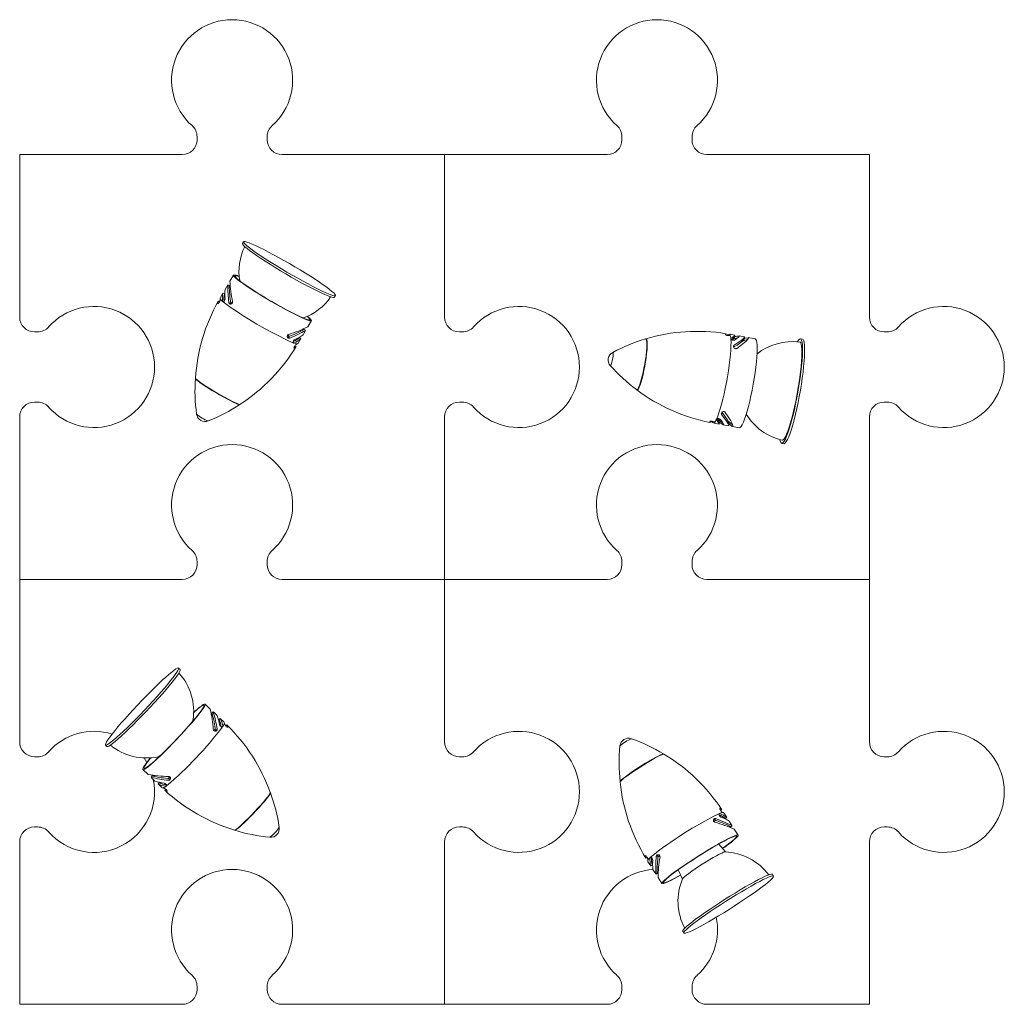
# Model space of a CAD drawing. Header units: millimetres. Extents: x -151 to 886, y -547 to 170.
# Tile 2 of 3: x -151 to 313, y -294 to 170. Entities that reach past the tile are written whole.
import ezdxf

# ---------------------------------------------------------------- set-up
doc = ezdxf.new("R2010")
doc.units = ezdxf.units.MM

msp = doc.modelspace()

# ---------------------------------------------------------------- linework, layer by layer
at = {"color": 7, "linetype": 'Continuous', "lineweight": 15}
for p, q in [((-67.3, 113.5), (-67.3, 114.89)), ((-34.3, 114.89), (-34.3, 113.5)), ((132.7, 113.5), (132.7, 114.89)), ((165.7, 114.89), (165.7, 113.5)), ((-150.8, 30), (-150.8, 106.5)), ((-150.8, 106.5), (-74.3, 106.5)), ((-27.3, 106.5), (125.7, 106.5)), ((49.2, 106.5), (49.2, 30)), ((172.7, 106.5), (249.2, 106.5)), ((249.2, 106.5), (249.2, 30)), ((-45.37, 65.43), (-45.88, 64.57)), ((-50.18, 49.78), (-51.88, 46.87)), ((-52.89, 45.14), (-54.12, 43.04)), ((-52.8, 45.22), (-52.79, 45.2)), ((-52.09, 44.81), (-52.78, 45.21)), ((-56.71, 37.16), (-57.33, 37.52)), ((-56.71, 37.18), (-57.28, 37.52)), ((-56.45, 38.57), (-56.43, 38.02)), ((-55.13, 41.32), (-56.33, 39.25)), ((-54.44, 40.91), (-55.13, 41.32)), ((-2.71, 39.34), (-2.21, 40.2)), ((-51.43, 36.38), (-52.32, 36.9)), ((-51.43, 36.38), (-51.35, 36.14)), ((-15.19, 25.42), (-13.49, 28.33)), ((-17.43, 21.59), (-16.2, 23.7)), ((-16.19, 23.82), (-16.89, 24.23)), ((-142.4, 23), (-143.8, 23)), ((-23.66, 20.14), (-24.55, 20.67)), ((-19.64, 17.8), (-18.44, 19.87)), ((-18.44, 19.87), (-19.13, 20.27)), ((56.2, 23), (57.6, 23)), ((181.56, 21.61), (181.65, 22.12)), ((182.12, 21.6), (182.71, 21.79)), ((182.71, 21.79), (183.54, 21.89)), ((183.53, 21.65), (183.34, 21.38)), ((183.52, 21.77), (183.54, 21.89)), ((185.88, 21.47), (183.54, 21.89)), ((185.75, 20.62), (185.89, 21.38)), ((187.78, 20.81), (187.83, 21.12)), ((190.22, 20.69), (187.83, 21.12)), ((190.26, 19.71), (190.4, 20.49)), ((195.48, 19.76), (192.18, 20.35)), ((217.67, 19.6), (216.7, 19.77)), ((256.2, 23), (257.6, 23)), ((-21.66, 17.86), (-21.81, 17.81)), ((-20.66, 16.09), (-21.28, 16.45)), ((-20.69, 16.12), (-21.27, 16.46)), ((-21.2, 16.5), (-21.22, 16.43)), ((-20.67, 17.11), (-20.17, 17.37)), ((-20.17, 17.37), (-19.64, 17.8)), ((185.29, 15.8), (185.47, 16.82)), ((-143.8, -10), (-142.4, -10)), ((57.6, -10), (56.2, -10)), ((257.6, -10), (256.2, -10)), ((-150.8, -170), (-150.8, -17)), ((49.2, -170), (49.2, -17)), ((177.19, -18.35), (177.14, -18.24)), ((179.63, -15.87), (179.82, -14.84)), ((249.2, -17), (249.2, -170)), ((174.21, -19.51), (174.3, -19.01)), ((175.32, -19.57), (174.83, -19.18)), ((176.06, -19.95), (175.32, -19.57)), ((176.05, -19.4), (176.14, -19.72)), ((176.06, -19.95), (176.12, -19.65)), ((176.14, -19.72), (176.06, -19.95)), ((176.06, -19.95), (178.41, -20.37)), ((178.44, -20.31), (178.59, -19.5)), ((180.36, -20.72), (180.42, -20.4)), ((180.36, -20.72), (182.75, -21.14)), ((182.98, -21.02), (183.12, -20.22)), ((184.71, -21.49), (188, -22.08)), ((207.9, -29.45), (208.88, -29.62)), ((-67.3, -85.11), (-67.3, -86.5)), ((-34.3, -86.5), (-34.3, -85.11)), ((132.7, -85.11), (132.7, -86.5)), ((165.7, -86.5), (165.7, -85.11)), ((-150.8, -93.5), (-74.3, -93.5)), ((-27.3, -93.5), (125.7, -93.5)), ((249.2, -93.5), (172.7, -93.5)), ((-75.28, -135.88), (-76, -135.2)), ((-61.09, -154.52), (-63.53, -152.2)), ((-59.76, -155.85), (-60.32, -156.45)), ((-57.87, -157.57), (-59.64, -155.89)), ((-68.96, -159.86), (-69.18, -159.59)), ((-56.43, -158.94), (-56.98, -159.52)), ((-54.69, -160.59), (-56.43, -158.94)), ((-54.39, -161.21), (-54.69, -160.59)), ((-54.25, -161.75), (-54.39, -161.21)), ((-53.3, -161.99), (-53.76, -162.48)), ((-53.25, -161.97), (-53.75, -162.49)), ((-57.89, -163.96), (-58.6, -164.72)), ((-55.2, -162.54), (-55.19, -162.7)), ((-53.77, -162.41), (-53.72, -162.44)), ((-110.42, -171.46), (-109.7, -172.15)), ((-142.4, -177), (-143.8, -177)), ((-90.91, -179.62), (-92.27, -177.41)), ((-85.7, -177), (-85.42, -177.2)), ((57.6, -177), (56.2, -177)), ((256.2, -177), (257.6, -177)), ((-92.79, -183.02), (-90.35, -185.34)), ((-88.95, -186.62), (-88.93, -186.61)), ((-88.39, -186.02), (-88.94, -186.6)), ((-88.9, -186.72), (-87.13, -188.4)), ((-88.27, -186.13), (-88.4, -185.64)), ((-85.13, -189.19), (-85.68, -189.77)), ((-85.68, -189.77), (-83.95, -191.42)), ((-80.03, -187.3), (-80.75, -188.05)), ((-80.03, -187.3), (-79.78, -187.28)), ((-83.32, -191.69), (-82.77, -191.79)), ((-82, -192.26), (-82.49, -192.78)), ((-82.02, -192.25), (-82.48, -192.74)), ((179.17, -202.3), (179.77, -201.92)), ((179.18, -202.31), (179.74, -201.96)), ((179.22, -202.29), (179.31, -202.49)), ((180.3, -203.18), (179.8, -202.94)), ((182.13, -205.61), (180.85, -203.59)), ((176.05, -206.64), (175.8, -206.59)), ((176.05, -206.64), (176.93, -206.08)), ((181.46, -206.04), (182.13, -205.61)), ((184.51, -209.36), (183.2, -207.3)), ((-143.8, -210), (-142.4, -210)), ((56.2, -210), (57.6, -210)), ((183.84, -209.91), (184.52, -209.48)), ((184.54, -209.47), (184.51, -209.47)), ((187.38, -213.89), (185.58, -211.05)), ((257.6, -210), (256.2, -210)), ((-150.8, -293.5), (-150.8, -217)), ((49.2, -217), (49.2, -293.5)), ((249.2, -217), (249.2, -293.5)), ((181.43, -221.76), (178.28, -218.04)), ((143.91, -224.68), (144.51, -224.3)), ((143.96, -224.67), (144.52, -224.31)), ((144.52, -224.39), (144.48, -224.34)), ((144.83, -225.14), (144.83, -225.7)), ((144.83, -225.7), (144.97, -226.37)), ((144.97, -226.37), (146.25, -228.39)), ((145.94, -224.6), (145.97, -224.45)), ((148.89, -223.88), (149.77, -223.32)), ((146.25, -228.39), (146.93, -227.96)), ((147.32, -230.07), (148.63, -232.13)), ((159.14, -230.19), (161.16, -234.62)), ((148.73, -232.2), (149.42, -231.76)), ((149.7, -233.82), (151.5, -236.66)), ((204.05, -233.15), (203.52, -232.31)), ((161.3, -259.1), (161.84, -259.95)), ((-67.3, -285.11), (-67.3, -286.5)), ((-34.3, -286.5), (-34.3, -285.11)), ((132.7, -285.11), (132.7, -286.5)), ((165.7, -286.5), (165.7, -285.11)), ((-74.3, -293.5), (-150.8, -293.5)), ((125.7, -293.5), (-27.3, -293.5)), ((249.2, -293.5), (172.7, -293.5))]:
    msp.add_line(p, q, dxfattribs=at)
at = {"color": 8, "linetype": 'Continuous', "lineweight": 15}
for p, q in [((-54.83, 37.25), (-55.3, 37.52)), ((-50.75, 36.81), (-51.61, 37.21)), ((-57.33, 36.36), (-57.45, 36.43)), ((-23.74, 20.92), (-24.59, 21.54)), ((-21.43, 19.09), (-21.57, 19.22)), ((182.09, 21.42), (182.12, 21.6)), ((183.98, 19.65), (184.04, 20)), ((-21.66, 17.86), (-22.12, 18.12)), ((-21.55, 15.44), (-21.68, 15.52)), ((177.19, -18.35), (177.25, -18)), ((174.83, -19.18), (174.86, -19)), ((-56.36, -162.04), (-56.51, -162.15)), ((-58.66, -163.87), (-59.46, -164.56)), ((-55.2, -162.54), (-55.57, -162.93)), ((-52.83, -162.99), (-52.93, -163.09)), ((-80.3, -186.53), (-80.89, -187.28)), ((-81.66, -190.41), (-82.02, -190.8)), ((-81.36, -193.05), (-81.46, -193.15)), ((178.38, -204.01), (178.83, -203.72)), ((178.74, -201.38), (178.86, -201.31)), ((176.12, -207.44), (176.87, -206.86)), ((143.75, -223.6), (143.87, -223.52)), ((145.94, -224.6), (146.39, -224.32)), ((146.93, -225.37), (147.11, -225.31)), ((149.62, -224.16), (150.56, -223.68))]:
    msp.add_line(p, q, dxfattribs=at)
at = {"color": 7, "linetype": 'Continuous', "lineweight": 15, "flags": 128}
for points in [[(-28.91, 58.05), (-26.39, 56.64), (-23.84, 55.17), (-21.28, 53.68), (-18.76, 52.17), (-16.31, 50.67), (-13.97, 49.2), (-11.76, 47.78), (-9.72, 46.43), (-7.88, 45.17), (-6.26, 44.02), (-4.89, 42.99), (-3.79, 42.1), (-2.96, 41.36), (-2.43, 40.78), (-2.2, 40.37), (-2.27, 40.14), (-2.64, 40.08), (-3.31, 40.2), (-4.26, 40.5), (-5.49, 40.97), (-6.98, 41.61), (-8.71, 42.4), (-10.64, 43.34), (-12.76, 44.42), (-15.04, 45.61), (-17.43, 46.9), (-19.92, 48.28), (-22.46, 49.72), (-25.02, 51.2), (-27.56, 52.7), (-30.05, 54.21), (-32.46, 55.7), (-34.74, 57.15), (-36.86, 58.53), (-38.81, 59.84), (-40.54, 61.04), (-42.04, 62.14), (-43.28, 63.1), (-44.24, 63.91), (-44.92, 64.57), (-45.31, 65.07), (-45.39, 65.39), (-45.17, 65.54), (-44.65, 65.51), (-43.83, 65.3), (-42.74, 64.91), (-41.37, 64.36), (-39.77, 63.64), (-37.93, 62.77), (-35.9, 61.76), (-33.7, 60.63), (-31.36, 59.38), (-28.91, 58.05)], [(-2.71, 39.34), (-2.77, 39.28), (-3.14, 39.22), (-3.81, 39.34), (-4.77, 39.64), (-6, 40.11), (-7.48, 40.75), (-9.21, 41.54), (-11.14, 42.48), (-13.26, 43.56), (-15.54, 44.75), (-17.94, 46.04), (-20.42, 47.42), (-22.96, 48.86), (-25.52, 50.34), (-28.07, 51.84), (-30.56, 53.35), (-32.96, 54.84), (-35.24, 56.29), (-37.37, 57.67), (-39.31, 58.98), (-41.04, 60.18), (-42.54, 61.28), (-43.78, 62.24), (-44.75, 63.05), (-45.43, 63.71), (-45.81, 64.21), (-45.89, 64.53), (-45.88, 64.57)], [(-50.18, 49.78), (-50.14, 49.49), (-49.78, 49.03), (-49.12, 48.39), (-48.16, 47.6), (-46.92, 46.66), (-45.42, 45.59), (-43.69, 44.41), (-41.76, 43.13), (-39.65, 41.79), (-37.42, 40.4), (-35.09, 38.99), (-32.7, 37.57), (-30.3, 36.19), (-27.92, 34.85), (-25.61, 33.58), (-23.41, 32.41), (-21.35, 31.35), (-19.47, 30.42), (-17.81, 29.64), (-16.38, 29.02), (-15.22, 28.58), (-14.34, 28.31), (-13.76, 28.23), (-13.49, 28.33), (-13.53, 28.61), (-13.89, 29.08), (-14.56, 29.71), (-15.31, 30.34)], [(-49.49, 49.37), (-49.44, 49.09), (-49.08, 48.63), (-48.41, 48), (-47.45, 47.21), (-46.21, 46.27), (-44.71, 45.2), (-42.98, 44.03), (-41.05, 42.76), (-38.96, 41.43), (-36.74, 40.06), (-34.43, 38.67), (-32.08, 37.28), (-29.72, 35.93), (-27.4, 34.63), (-25.16, 33.42), (-23.04, 32.3), (-21.07, 31.3), (-19.3, 30.44), (-17.75, 29.74), (-16.45, 29.2), (-15.43, 28.84), (-14.7, 28.65), (-14.28, 28.66), (-14.16, 28.85), (-14.37, 29.22), (-14.88, 29.77), (-15.4, 30.23)], [(-51.6, 43.65), (-51.89, 44.45), (-52.09, 44.8), (-52.1, 44.8)], [(-56.43, 38.02), (-56.45, 37.84), (-56.52, 37.58), (-56.65, 37.29), (-56.8, 36.99), (-56.97, 36.73), (-57.14, 36.52), (-57.28, 36.38), (-57.39, 36.33), (-57.45, 36.38), (-57.45, 36.43)], [(-57.45, 36.43), (-57.42, 37.13), (-57.33, 37.52)], [(-56.33, 39.25), (-56.44, 38.83), (-56.45, 38.57)], [(-55.27, 37.36), (-55.29, 37.45), (-55.3, 37.52)], [(-55.07, 37.2), (-55.22, 37.28), (-55.27, 37.36)], [(-54.06, 38.65), (-54.07, 38.38), (-54.16, 38.06), (-54.31, 37.76), (-54.48, 37.53), (-54.66, 37.35), (-54.86, 37.23), (-55.05, 37.19), (-55.07, 37.2)], [(-50.59, 37.31), (-50.58, 37.01), (-50.63, 36.75), (-50.76, 36.51), (-50.91, 36.34), (-51.1, 36.21), (-51.4, 36.12), (-51.77, 36.15), (-52.08, 36.34), (-52.29, 36.7), (-52.32, 36.9)], [(-23.66, 20.14), (-24.04, 20.05), (-24.4, 20.13), (-24.68, 20.37), (-24.83, 20.69), (-24.86, 20.97), (-24.81, 21.21), (-24.68, 21.45), (-24.52, 21.63), (-24.33, 21.77), (-24.15, 21.86)], [(-24.79, 20.6), (-24.77, 20.6), (-24.55, 20.67)], [(143.84, 19.73), (143.94, 19.74), (144.18, 19.52), (144.34, 18.96), (144.44, 18.08), (144.45, 16.9), (144.39, 15.46), (144.26, 13.8), (144.06, 11.97), (143.79, 10.01), (143.46, 7.99), (143.09, 5.96), (142.68, 3.98), (142.24, 2.12), (141.79, 0.41), (141.34, -1.08), (140.91, -2.32), (140.5, -3.27), (140.13, -3.9), (139.81, -4.2), (139.57, -4.17)], [(139.64, -4.21), (139.81, -4.33), (140.11, -4.2), (140.46, -3.73), (140.85, -2.94), (141.28, -1.83), (141.73, -0.45), (142.18, 1.17), (142.63, 2.97), (143.05, 4.91), (143.45, 6.94), (143.8, 8.98), (144.11, 10.99), (144.34, 12.91), (144.52, 14.67), (144.61, 16.24), (144.63, 17.56), (144.58, 18.6), (144.45, 19.33), (144.25, 19.72), (143.98, 19.77), (143.92, 19.74)], [(183.98, 19.65), (184.05, 18.23), (184.04, 16.51), (183.95, 14.53), (183.78, 12.32), (183.54, 9.9), (183.22, 7.34), (182.84, 4.66), (182.4, 1.93), (181.91, -0.83), (181.37, -3.55), (180.8, -6.19), (180.21, -8.7), (179.61, -11.05), (179, -13.19), (178.39, -15.08), (177.81, -16.69), (177.25, -18)], [(183.34, 21.38), (183.23, 21.32), (183.02, 21.3), (182.73, 21.3), (182.41, 21.34), (182.09, 21.41), (181.81, 21.5), (181.58, 21.6), (181.43, 21.7), (181.39, 21.78), (181.4, 21.81)], [(181.4, 21.81), (181.64, 22.1), (181.58, 22.22)], [(183.54, 21.89), (183.58, 21.76), (183.53, 21.65)], [(183.98, 19.65), (183.93, 19.83), (183.95, 19.91)], [(183.95, 19.91), (184, 19.97), (184.04, 20)], [(190.22, 19.71), (190.21, 19.6), (189.85, 19.16), (189.18, 18.55), (188.22, 17.79), (186.89, 16.84), (185.29, 15.8)], [(185.47, 16.82), (187.35, 17.97), (188.88, 19.04), (189.75, 19.75), (190.28, 20.3), (190.39, 20.62), (190.22, 20.65)], [(187.83, 21.12), (187.9, 20.96), (187.56, 20.55), (186.83, 19.96), (185.74, 19.19)], [(192.17, 20.3), (192.32, 20.3), (192.34, 20.05), (192, 19.57), (191.34, 18.9), (190.39, 18.05), (188.76, 16.76), (186.76, 15.28)], [(195.48, 19.76), (195.8, 19.51), (196.06, 18.92), (196.24, 17.98), (196.34, 16.71), (196.37, 15.14), (196.32, 13.28), (196.19, 11.18), (195.98, 8.87), (195.7, 6.39), (195.35, 3.78), (194.94, 1.08), (194.48, -1.65), (193.97, -4.38), (193.42, -7.05), (192.84, -9.62), (192.24, -12.05), (191.64, -14.29), (191.03, -16.3), (190.44, -18.06), (189.87, -19.52), (189.33, -20.68), (188.84, -21.5), (188.39, -21.97), (188, -22.08)], [(190.26, 19.71), (190.94, 20.01), (191.84, 20.31)], [(207.07, -27.79), (207.18, -28.32), (207.44, -29.03), (207.77, -29.4), (208.16, -29.42), (208.6, -29.1), (209.1, -28.43), (209.65, -27.44), (210.23, -26.13), (210.84, -24.52), (211.47, -22.63), (212.12, -20.49), (212.76, -18.14), (213.4, -15.59), (214.02, -12.9), (214.62, -10.09), (215.19, -7.21), (215.72, -4.3), (216.19, -1.39), (216.62, 1.47), (216.98, 4.24), (217.28, 6.88), (217.51, 9.36), (217.66, 11.64), (217.74, 13.69), (217.74, 15.48), (217.67, 16.98), (217.52, 18.17), (217.3, 19.05), (217, 19.59), (216.65, 19.78), (216.23, 19.63), (215.75, 19.14), (215.36, 18.53)], [(208.88, -29.62), (209.13, -29.59), (209.58, -29.27), (210.08, -28.61), (210.62, -27.61), (211.21, -26.3), (211.82, -24.69), (212.45, -22.8), (213.09, -20.67), (213.74, -18.31), (214.38, -15.77), (215, -13.07), (215.6, -10.27), (216.17, -7.38), (216.69, -4.47), (217.17, -1.56), (217.59, 1.3), (217.96, 4.07), (218.25, 6.71), (218.48, 9.19), (218.64, 11.47), (218.72, 13.51), (218.72, 15.3), (218.64, 16.8), (218.5, 18), (218.27, 18.87), (217.98, 19.41), (217.67, 19.6)], [(-21.81, 17.81), (-21.87, 17.8), (-22.02, 17.86), (-22.05, 17.9)], [(-21.55, 15.44), (-21.64, 15.43), (-21.68, 15.51), (-21.65, 15.69), (-21.56, 15.94), (-21.42, 16.21), (-21.25, 16.49), (-21.06, 16.74), (-20.88, 16.95), (-20.72, 17.08), (-20.67, 17.11)], [(-20.66, 16.09), (-20.95, 15.82), (-21.55, 15.44)], [(144.41, 18.49), (144.41, 18.45), (144.5, 17.56), (144.51, 16.37), (144.44, 14.92), (144.3, 13.25), (144.08, 11.41), (143.81, 9.46), (143.47, 7.46), (143.09, 5.47), (142.68, 3.54), (142.24, 1.74), (141.8, 0.13), (141.36, -1.26), (140.94, -2.37), (140.55, -3.18), (140.53, -3.21)], [(186.76, 15.28), (186.51, 15.16), (186.27, 15.12), (186.01, 15.16), (185.78, 15.24), (185.58, 15.38), (185.34, 15.64), (185.17, 16.01), (185.16, 16.37), (185.33, 16.71), (185.47, 16.82)], [(208.14, -27.96), (208.25, -27.98), (208.66, -27.79), (209.13, -27.26), (209.65, -26.39), (210.21, -25.19), (210.8, -23.69), (211.42, -21.89), (212.04, -19.84), (212.67, -17.56), (213.3, -15.09), (213.91, -12.47), (214.49, -9.72), (215.05, -6.91), (215.56, -4.06), (216.02, -1.22), (216.42, 1.56), (216.77, 4.24), (217.04, 6.79), (217.24, 9.16), (217.37, 11.32), (217.42, 13.23), (217.4, 14.87), (217.29, 16.21), (217.11, 17.23), (216.86, 17.92), (216.54, 18.26), (216.41, 18.3)], [(126.36, 10.58), (126.36, 10.57), (126.35, 10.56), (126.35, 10.54), (126.34, 10.52), (126.34, 10.5), (126.34, 10.48), (126.34, 10.47), (126.34, 10.46), (126.34, 10.46), (126.35, 10.48), (126.35, 10.5), (126.36, 10.52), (126.36, 10.54), (126.36, 10.56), (126.36, 10.57), (126.36, 10.58)], [(-46.94, -11.05), (-47.15, -11.07), (-47.68, -10.95), (-48.5, -10.65), (-49.58, -10.18), (-50.88, -9.56), (-52.37, -8.8), (-54.01, -7.93), (-55.75, -6.97), (-57.54, -5.95), (-59.33, -4.89), (-61.06, -3.84), (-62.7, -2.81), (-64.18, -1.84), (-65.47, -0.96), (-66.53, -0.19), (-67.33, 0.45), (-67.85, 0.93), (-68.07, 1.25), (-68.08, 1.31)], [(-68.08, 1.16), (-68.01, 0.93), (-67.64, 0.53), (-66.99, -0.03), (-66.06, -0.73), (-64.89, -1.56), (-63.5, -2.48), (-61.95, -3.47), (-60.27, -4.51), (-58.51, -5.56), (-56.73, -6.6), (-54.97, -7.58), (-53.29, -8.5), (-51.73, -9.31), (-50.33, -10), (-49.15, -10.54), (-48.21, -10.92), (-47.53, -11.13), (-47.15, -11.17), (-47.06, -11.07)], [(177.14, -18.24), (177.14, -18.19), (177.22, -18.03), (177.25, -18)], [(179.07, -18.18), (179.81, -19.25), (180.3, -20.09), (180.48, -20.57), (180.36, -20.72)], [(179.63, -15.87), (179.49, -15.55), (179.53, -15.2), (179.74, -14.87), (180.04, -14.63), (180.33, -14.52), (180.6, -14.48), (180.87, -14.51), (181.08, -14.6), (181.26, -14.73), (181.37, -14.86)], [(182.76, -21.1), (182.93, -21.14), (182.96, -20.88), (182.75, -20.32), (182.3, -19.51), (181.61, -18.46), (179.63, -15.87)], [(179.82, -14.84), (181.15, -16.64), (182.2, -18.24), (182.77, -19.24), (183.08, -19.97), (183.08, -20.22)], [(181.37, -14.86), (182.79, -17.01), (183.92, -18.91), (184.54, -20.09), (184.89, -20.97), (184.93, -21.43), (184.71, -21.45)], [(174.09, -19.13), (174.11, -19.06), (174.25, -19.01), (174.48, -18.99), (174.78, -18.99), (175.11, -19.03), (175.43, -19.1), (175.71, -19.18), (175.91, -19.27), (176.04, -19.37), (176.05, -19.4)], [(174.11, -19.58), (174.21, -19.49), (174.09, -19.13)], [(174.83, -19.18), (174.67, -19.08), (174.47, -18.99)], [(-97.37, -154.83), (-95.36, -152.67), (-93.32, -150.53), (-91.28, -148.42), (-89.26, -146.39), (-87.3, -144.45), (-85.42, -142.63), (-83.65, -140.97), (-82.02, -139.48), (-80.54, -138.18), (-79.24, -137.1), (-78.14, -136.24), (-77.25, -135.63), (-76.58, -135.26), (-76.14, -135.14), (-75.95, -135.29), (-76, -135.68), (-76.28, -136.32), (-76.81, -137.21), (-77.57, -138.31), (-78.54, -139.63), (-79.73, -141.14), (-81.1, -142.82), (-82.64, -144.65), (-84.33, -146.6), (-86.14, -148.65), (-88.06, -150.76), (-90.04, -152.91), (-92.07, -155.06), (-94.12, -157.19), (-96.15, -159.27), (-98.15, -161.26), (-100.07, -163.14), (-101.9, -164.88), (-103.6, -166.46), (-105.16, -167.86), (-106.55, -169.05), (-107.75, -170.02), (-108.75, -170.76), (-109.54, -171.25), (-110.09, -171.49), (-110.4, -171.48), (-110.48, -171.21), (-110.31, -170.69), (-109.9, -169.93), (-109.26, -168.93), (-108.39, -167.71), (-107.31, -166.3), (-106.03, -164.7), (-104.57, -162.94), (-102.95, -161.05), (-101.19, -159.04), (-99.33, -156.96), (-97.37, -154.83)], [(-75.28, -135.88), (-75.22, -135.97), (-75.27, -136.37), (-75.56, -137.01), (-76.09, -137.89), (-76.84, -139), (-77.82, -140.32), (-79, -141.83), (-80.38, -143.51), (-81.92, -145.34), (-83.61, -147.29), (-85.42, -149.34), (-87.33, -151.45), (-89.32, -153.6), (-91.35, -155.75), (-93.4, -157.88), (-95.43, -159.95), (-97.42, -161.94), (-99.35, -163.82), (-101.17, -165.57), (-102.88, -167.15), (-104.44, -168.54), (-105.83, -169.74), (-107.03, -170.71), (-108.03, -171.44), (-108.81, -171.94), (-109.36, -172.18), (-109.68, -172.16), (-109.7, -172.15)], [(-92.79, -183.02), (-92.5, -183.05), (-91.97, -182.8), (-91.2, -182.3), (-90.21, -181.55), (-89.01, -180.56), (-87.63, -179.34), (-86.08, -177.93), (-84.4, -176.34), (-82.61, -174.6), (-80.75, -172.74), (-78.84, -170.79), (-76.92, -168.79), (-75.02, -166.77), (-73.18, -164.76), (-71.42, -162.8), (-69.77, -160.93), (-68.27, -159.16), (-66.94, -157.55), (-65.8, -156.1), (-64.87, -154.85), (-64.17, -153.82), (-63.71, -153.03), (-63.5, -152.48), (-63.53, -152.2), (-63.82, -152.18), (-64.35, -152.42), (-65.12, -152.92), (-66.12, -153.67), (-67.31, -154.67), (-68.7, -155.88), (-68.81, -155.98)], [(-92.24, -182.44), (-91.96, -182.46), (-91.42, -182.22), (-90.66, -181.71), (-89.67, -180.95), (-88.47, -179.96), (-87.09, -178.74), (-85.55, -177.32), (-83.88, -175.73), (-82.11, -174), (-80.26, -172.15), (-78.38, -170.22), (-76.5, -168.25), (-74.64, -166.26), (-72.85, -164.3), (-71.15, -162.4), (-69.58, -160.59), (-68.16, -158.9), (-66.92, -157.37), (-65.88, -156.02), (-65.06, -154.88), (-64.47, -153.97), (-64.13, -153.3), (-64.04, -152.89), (-64.2, -152.74), (-64.61, -152.85), (-65.26, -153.23), (-66.14, -153.86), (-67.23, -154.74), (-68.52, -155.85), (-68.85, -156.14)], [(-52.83, -162.99), (-52.84, -163.08), (-52.93, -163.1), (-53.09, -163.03), (-53.31, -162.89), (-53.55, -162.69), (-53.78, -162.45), (-53.99, -162.22), (-54.14, -161.99), (-54.24, -161.8), (-54.25, -161.75)], [(-53.25, -161.97), (-53.06, -162.31), (-52.83, -162.99)], [(-57.89, -163.96), (-57.89, -164.36), (-58.05, -164.69), (-58.35, -164.91), (-58.68, -164.98), (-58.96, -164.94), (-59.19, -164.84), (-59.4, -164.66), (-59.54, -164.47), (-59.63, -164.25), (-59.67, -164.06)], [(-58.59, -164.96), (-58.59, -164.95), (-58.6, -164.72)], [(-55.19, -162.7), (-55.2, -162.76), (-55.29, -162.9), (-55.33, -162.92)], [(152.4, -175.74), (152.39, -175.7), (152.15, -175.65), (151.62, -175.79), (150.82, -176.12), (149.77, -176.63), (148.5, -177.29), (147.05, -178.09), (145.45, -179.02), (143.76, -180.04), (142.02, -181.11), (140.29, -182.23), (138.6, -183.34), (137.02, -184.41), (135.58, -185.43), (134.33, -186.35), (133.31, -187.16), (132.54, -187.82), (132.04, -188.32), (131.83, -188.65), (131.87, -188.77)], [(131.85, -188.88), (131.92, -188.69), (132.27, -188.27), (132.91, -187.68), (133.82, -186.94), (134.97, -186.07), (136.33, -185.09), (137.85, -184.03), (139.5, -182.93), (141.23, -181.8), (142.99, -180.7), (144.72, -179.64), (146.38, -178.66), (147.93, -177.78), (149.3, -177.04), (150.47, -176.45), (151.41, -176.03), (152.08, -175.8), (152.46, -175.75), (152.51, -175.77)], [(-89.28, -177.54), (-89.39, -177.68), (-90.53, -179.12), (-91.45, -180.37), (-92.15, -181.4), (-92.61, -182.19), (-92.83, -182.74), (-92.79, -183.02)], [(-89.11, -177.48), (-89.95, -178.55), (-90.89, -179.79), (-91.59, -180.82), (-92.06, -181.62), (-92.27, -182.16), (-92.24, -182.44)], [(-87.15, -185.81), (-88, -185.9), (-88.39, -186.02), (-88.38, -186.02)], [(-82.85, -189.34), (-82.58, -189.42), (-82.29, -189.58), (-82.04, -189.78), (-81.85, -190), (-81.72, -190.23), (-81.65, -190.44), (-81.65, -190.64), (-81.66, -190.65)], [(-80.75, -186.27), (-80.46, -186.32), (-80.22, -186.44), (-80.01, -186.61), (-79.88, -186.81), (-79.8, -187.02), (-79.77, -187.33), (-79.89, -187.68), (-80.14, -187.94), (-80.54, -188.06), (-80.75, -188.05)], [(-83.95, -191.42), (-83.56, -191.62), (-83.32, -191.69)], [(-82.77, -191.79), (-82.6, -191.85), (-82.37, -191.98), (-82.11, -192.17), (-81.86, -192.39), (-81.64, -192.61), (-81.47, -192.82), (-81.37, -193), (-81.35, -193.11), (-81.41, -193.16), (-81.46, -193.15)], [(-81.46, -193.15), (-82.13, -192.96), (-82.49, -192.78)], [(-81.87, -190.81), (-81.95, -190.81), (-82.02, -190.8)], [(-81.66, -190.65), (-81.77, -190.78), (-81.87, -190.81)], [(-32.84, -193.76), (-32.86, -193.96), (-33.1, -194.45), (-33.58, -195.18), (-34.28, -196.12), (-35.18, -197.25), (-36.26, -198.53), (-37.48, -199.92), (-38.82, -201.4), (-40.22, -202.91), (-41.65, -204.41), (-43.08, -205.86), (-44.45, -207.21), (-45.73, -208.44), (-46.88, -209.49), (-47.88, -210.35), (-48.68, -210.98), (-49.27, -211.38), (-49.63, -211.52), (-49.69, -211.51)], [(-49.57, -211.51), (-49.55, -211.54), (-49.31, -211.53), (-48.83, -211.27), (-48.14, -210.75), (-47.24, -210.01), (-46.17, -209.06), (-44.96, -207.92), (-43.64, -206.64), (-42.24, -205.24), (-40.82, -203.77), (-39.4, -202.27), (-38.04, -200.78), (-36.77, -199.35), (-35.62, -198.01), (-34.63, -196.82), (-33.83, -195.79), (-33.25, -194.96), (-32.89, -194.35), (-32.77, -193.98), (-32.84, -193.87)], [(179.28, -205.34), (179.04, -205.2), (178.79, -204.98), (178.6, -204.71), (178.47, -204.45), (178.39, -204.21), (178.38, -203.98), (178.43, -203.79), (178.44, -203.78)], [(178.44, -203.78), (178.58, -203.68), (178.68, -203.68)], [(178.68, -203.68), (178.77, -203.7), (178.83, -203.72)], [(179.8, -202.94), (179.65, -202.84), (179.46, -202.66), (179.25, -202.42), (179.06, -202.14), (178.9, -201.87), (178.79, -201.63), (178.74, -201.44), (178.74, -201.32), (178.81, -201.29), (178.86, -201.31)], [(178.86, -201.31), (179.46, -201.66), (179.77, -201.92)], [(180.85, -203.59), (180.53, -203.31), (180.3, -203.18)], [(176.49, -207.81), (176.22, -207.68), (176.02, -207.52), (175.86, -207.29), (175.78, -207.08), (175.75, -206.85), (175.81, -206.54), (176.01, -206.23), (176.31, -206.04), (176.73, -206.02), (176.93, -206.08)], [(182.59, -209.82), (183.43, -209.93), (183.84, -209.91), (183.84, -209.9)], [(187.38, -213.89), (187.11, -213.8), (186.54, -213.9), (185.67, -214.2), (184.52, -214.69), (183.12, -215.36), (181.48, -216.2), (179.64, -217.2), (177.62, -218.33), (175.46, -219.58), (173.2, -220.93), (170.87, -222.36), (168.53, -223.83), (166.19, -225.33), (163.91, -226.83), (161.73, -228.3), (159.68, -229.72), (157.79, -231.06), (156.11, -232.31), (154.65, -233.43), (153.45, -234.42), (152.52, -235.24), (151.88, -235.9), (151.54, -236.38), (151.5, -236.66), (151.78, -236.76), (152.35, -236.65), (153.22, -236.35), (154.37, -235.86), (155.77, -235.19), (157.41, -234.35), (159.25, -233.36), (160.31, -232.76)], [(186.71, -214.32), (186.44, -214.23), (185.86, -214.34), (184.99, -214.64), (183.85, -215.14), (182.45, -215.81), (180.81, -216.66), (178.97, -217.66), (176.97, -218.79), (174.82, -220.04), (172.59, -221.38), (170.29, -222.79), (167.98, -224.25), (165.7, -225.73), (163.48, -227.19), (161.37, -228.63), (159.41, -230), (157.62, -231.29), (156.05, -232.47), (154.71, -233.52), (153.64, -234.43), (152.84, -235.17), (152.35, -235.74), (152.16, -236.12), (152.28, -236.3), (152.7, -236.29), (153.42, -236.09), (154.43, -235.69), (155.71, -235.1), (157.23, -234.34), (158.97, -233.41), (160.28, -232.69)], [(180.06, -220.14), (180.4, -219.9), (182.08, -218.66), (183.54, -217.54), (184.75, -216.56), (185.68, -215.73), (186.33, -215.07), (186.67, -214.6), (186.71, -214.32)], [(180.11, -220.2), (181.09, -219.49), (182.78, -218.25), (184.24, -217.12), (185.44, -216.14), (186.37, -215.31), (187.01, -214.65), (187.35, -214.17), (187.38, -213.89)], [(161.18, -234.5), (161.2, -234.44), (161.53, -234.04), (162.15, -233.46), (163.05, -232.73), (164.2, -231.85), (165.57, -230.87), (167.11, -229.8), (168.78, -228.68), (170.52, -227.55), (172.29, -226.44), (174.03, -225.39), (175.68, -224.42), (177.2, -223.56), (178.55, -222.84), (179.67, -222.29), (180.54, -221.92), (181.13, -221.74), (181.31, -221.72)], [(143.75, -223.6), (143.78, -223.5), (143.87, -223.51), (144.01, -223.62), (144.19, -223.81), (144.37, -224.06), (144.54, -224.34), (144.68, -224.62), (144.78, -224.88), (144.82, -225.08), (144.83, -225.14)], [(143.91, -224.68), (143.81, -224.3), (143.75, -223.6)], [(145.97, -224.45), (145.99, -224.39), (146.12, -224.28), (146.16, -224.27)], [(148.89, -223.88), (148.98, -223.5), (149.22, -223.21), (149.57, -223.07), (149.91, -223.08), (150.17, -223.19), (150.37, -223.35), (150.53, -223.57), (150.61, -223.79), (150.65, -224.03), (150.64, -224.22)], [(149.82, -223.08), (149.81, -223.09), (149.77, -223.32)], [(161.3, -259.1), (161.29, -259.08), (161.35, -258.76), (161.7, -258.26), (162.34, -257.59), (163.26, -256.74), (164.45, -255.75), (165.9, -254.61), (167.57, -253.34), (169.46, -251.97), (171.52, -250.51), (173.74, -248.99), (176.08, -247.42), (178.51, -245.82), (180.99, -244.22), (183.5, -242.64), (185.99, -241.11), (188.42, -239.64), (190.78, -238.26), (193.02, -236.98), (195.1, -235.82), (197.01, -234.8), (198.72, -233.93), (200.19, -233.23), (201.42, -232.71), (202.38, -232.37), (203.06, -232.21), (203.45, -232.25), (203.52, -232.31)], [(194.89, -241), (192.74, -242.5), (190.46, -244.05), (188.07, -245.64), (185.61, -247.24), (183.11, -248.83), (180.61, -250.39), (178.14, -251.89), (175.74, -253.32), (173.44, -254.65), (171.28, -255.88), (169.28, -256.97), (167.47, -257.91), (165.87, -258.69), (164.52, -259.31), (163.42, -259.74), (162.6, -259.99), (162.07, -260.05), (161.83, -259.92), (161.88, -259.61), (162.23, -259.11), (162.87, -258.43), (163.79, -257.59), (164.99, -256.59), (166.43, -255.45), (168.11, -254.19), (169.99, -252.81), (172.06, -251.36), (174.27, -249.83), (176.61, -248.26), (179.04, -246.66), (181.53, -245.06), (184.03, -243.48), (186.52, -241.95), (188.96, -240.48), (191.31, -239.1), (193.55, -237.82), (195.64, -236.66), (197.55, -235.64), (199.25, -234.78), (200.73, -234.08), (201.95, -233.55), (202.91, -233.21), (203.59, -233.05), (203.98, -233.09), (204.08, -233.31), (203.87, -233.72), (203.38, -234.31), (202.59, -235.07), (201.53, -235.99), (200.21, -237.06), (198.65, -238.27), (196.87, -239.58), (194.89, -241)]]:
    msp.add_lwpolyline(points, dxfattribs=at)
at = {"color": 8, "linetype": 'Continuous', "lineweight": 15, "flags": 128}
for points in [[(-54.21, 38.28), (-54.35, 38.33), (-54.37, 38.34)], [(128.4, 13.42), (128.44, 13.43), (128.55, 13.21), (128.58, 12.64), (128.52, 11.77), (128.38, 10.73), (128.18, 9.62), (127.95, 8.59), (127.71, 7.76), (127.48, 7.24), (127.31, 7.07), (127.27, 7.09)], [(-82.52, -189.57), (-82.6, -189.69), (-82.61, -189.71)], [(179.01, -205.04), (179.12, -204.94), (179.14, -204.92)]]:
    msp.add_lwpolyline(points, dxfattribs=at)
at = {"color": 7, "linetype": 'Continuous', "lineweight": 15}
for centre, radius, start, end in [((-50.8, 141.5), 28.5, 311.4504, 228.5496), ((149.2, 141.5), 28.5, 311.4504, 228.5496), ((-74.3, 114.89), 7, 0, 48.5496), ((-27.3, 114.89), 7, 131.4504, 180), ((125.7, 114.89), 7, 0, 48.5496), ((172.7, 114.89), 7, 131.4504, 180), ((-74.3, 113.5), 7, 270, 0), ((-27.3, 113.5), 7, 180, 270), ((125.7, 113.5), 7, 270, 0), ((172.7, 113.5), 7, 180, 270), ((-20.86, 51.43), 26.72, 153.8815, 189.4585), ((6.86, 49.72), 58.77, 182.8038, 192.1927), ((-49.71, 45.79), 4.01, 58.422, 96.6819), ((-49.06, 46.2), 3.21, 62.8085, 97.7385), ((-36.31, 41.1), 17.91, 173.8045, 187.8658), ((19.75, 45.65), 72.61, 180.4193, 186.9231), ((22.18, 47.03), 74.38, 181.7821, 188.2364), ((16.58, -4.21), 84.84, 150.5511, 176.2983), ((-51.34, 42.4), 6.38, 216.765, 232.0248), ((-43.84, 38.91), 11.54, 167.9685, 186.9266), ((49.17, 177.63), 174.89, 233.4134, 245.9666), ((-46.24, 38.89), 8.44, 166.1601, 189.8272), ((-144.72, 19.67), 92.75, 12.3254, 13.2385), ((-25.82, 53.93), 25.79, 289.1934, 326.1188), ((-115.8, 6.5), 28.5, 221.4504, 138.5496), ((84.2, 6.5), 28.5, 221.4504, 138.5496), ((284.2, 6.5), 28.5, 221.4504, 138.5496), ((-143.8, 30), 7, 180, 270), ((56.2, 30), 7, 180, 270), ((256.2, 30), 7, 180, 270), ((-142.4, 30), 7, 270, 318.5496), ((-46.11, 78.4), 61.63, 290.4752, 298.2668), ((-39.82, 73.78), 54.24, 286.7946, 296.9703), ((-42.07, 67.89), 51.17, 291.0921, 300.3252), ((-17.2, 21.11), 3.12, 83.7566, 108.1985), ((57.6, 30), 7, 270, 318.5496), ((168.03, -60.76), 84.05, 80.7292, 106.6563), ((257.6, 30), 7, 270, 318.5496), ((-20.69, 18.22), 1.41, 115.0678, 193.2596), ((-25.88, 27.99), 10.26, 291.7321, 311.1609), ((-26, 28.41), 11.41, 292.3434, 311.5215), ((-27.93, 36.31), 18.08, 291.5813, 305.5084), ((5.99, -66.04), 89.89, 106.2222, 107.1742), ((165.91, -56.08), 78.95, 106.2496, 118.3723), ((179.27, 19.68), 4.69, 2.8025, 24.7973), ((185.16, 20.56), 1.49, 217.8318, 293.2048), ((180.88, 25.85), 6.64, 298.3751, 318.8011), ((182.19, 23.37), 4.46, 297.2906, 322.0923), ((190.27, 7.15), 13.48, 102.9606, 115.9933), ((188.34, 14.67), 6.48, 94.4683, 114.1276), ((195, 7.72), 12.22, 104.2881, 120.6631), ((-92.94, 59.85), 84.48, 302.9565, 328.809), ((-19.35, 23.7), 6.38, 247.3551, 262.615), ((213.01, -8.37), 26.85, 82.7463, 128.5765), ((130.28, 9.81), 4.05, 117.8602, 221.8244), ((186.04, 59.04), 78.42, 221.4651, 233.6247), ((11.53, -4.59), 79.81, 175.9164, 187.9729), ((190.08, 62.56), 83.66, 232.9882, 259.0019), ((-143.8, -17), 7, 90, 180), ((-142.4, -17), 7, 41.4504, 90), ((-91.02, 54.85), 79.24, 291.4678, 303.6187), ((56.2, -17), 7, 90, 180), ((57.6, -17), 7, 41.4504, 90), ((256.2, -17), 7, 90, 180), ((257.6, -17), 7, 41.4504, 90), ((-63.51, -15.13), 4.05, 187.5253, 291.5782), ((172.82, -16.4), 4.69, 314.9434, 336.9382), ((172.35, -22.65), 6.47, 20.6617, 41.6434), ((178.04, -19.24), 1.47, 45.9701, 122.4747), ((172.95, -21.59), 5.95, 20.7161, 38.8997), ((187.63, -8.22), 13.75, 223.8168, 236.7477), ((191.6, -10.91), 11.94, 218.4916, 233.7472), ((214.15, -1.84), 26.77, 211.0984, 257.0349), ((183.09, -14.79), 6.53, 225.3755, 245.2784), ((188.41, -15.27), 7.26, 223.1704, 238.4951), ((-50.8, -58.5), 28.5, 311.4504, 228.5496), ((149.2, -58.5), 28.5, 311.4504, 228.5496), ((-74.3, -85.11), 7, 0, 48.5496), ((-27.3, -85.11), 7, 131.4504, 180), ((125.7, -85.11), 7, 0, 48.5496), ((172.7, -85.11), 7, 131.4504, 180), ((-74.3, -86.5), 7, 270, 0), ((-27.3, -86.5), 7, 180, 270), ((125.7, -86.5), 7, 270, 0), ((172.7, -86.5), 7, 180, 270), ((-95.78, -155.6), 26.9, 350.9064, 42.2904), ((-113.8, -167.46), 54.24, 3.6, 13.7757), ((-57.35, -157.46), 3.12, 160.5621, 185.004), ((-119.73, -172.53), 61.63, 7.2807, 15.0722), ((-108.57, -170.99), 51.17, 7.8975, 17.1307), ((-74.6, -164.44), 18.08, 8.3867, 22.3138), ((-72.27, -158.71), 3.27, 322.5759, 342.014), ((32.79, -154.78), 89.89, 183.0276, 183.9797), ((-66.04, -164.33), 10.26, 8.5375, 27.9664), ((-55.34, -161.51), 1.41, 191.8732, 270.065), ((-66.47, -164.36), 11.41, 9.1489, 28.3269), ((-60.37, -158.96), 6.38, 324.1606, 339.4205), ((-112.36, -222.36), 84.48, 19.7619, 45.6144), ((-115.8, -193.5), 28.5, 72.6683, 138.5496), ((-194.59, -57.11), 174.89, 310.2188, 322.772), ((84.2, -193.5), 28.5, 221.4504, 138.5496), ((284.2, -193.5), 28.5, 221.4504, 138.5496), ((-143.8, -170), 7, 180, 270), ((-91.02, -150.46), 27.09, 230.8913, 281.6872), ((56.2, -170), 7, 180, 270), ((135.81, -172.29), 4.05, 70.2408, 174.2938), ((110.78, -243.81), 79.81, 58.632, 70.6884), ((256.2, -170), 7, 180, 270), ((-142.4, -170), 7, 270, 318.5496), ((57.6, -170), 7, 270, 318.5496), ((210.61, -179.92), 79.24, 174.1833, 186.3342), ((108.8, -248.47), 84.84, 33.2666, 59.0138), ((257.6, -170), 7, 270, 318.5496), ((-86.57, -174.25), 2.93, 289.8132, 311.546), ((-79.72, -127.5), 58.77, 259.6092, 268.9981), ((-115.8, -193.5), 28.5, 221.4504, 11.8156), ((-72.82, -115.88), 72.61, 257.2248, 263.7286), ((-73.61, -113.2), 74.38, 258.5876, 265.0419), ((-81.18, -171.5), 17.91, 250.61, 264.6712), ((-80.76, -179.33), 11.54, 244.7739, 263.732), ((-81.3, -181.67), 8.44, 242.9655, 266.6327), ((-85.06, -281.94), 92.75, 89.1308, 90.044), ((215.94, -180.5), 84.48, 185.672, 211.5245), ((-85.87, -185.83), 6.38, 293.5704, 308.8303), ((-24.99, -130.35), 84.84, 227.3565, 253.1038), ((-107.05, -221.62), 79.24, 8.2733, 20.4241), ((255.46, -360.8), 174.89, 116.1289, 128.6821), ((181.36, -209.48), 6.38, 99.4805, 114.7404), ((174.82, -214.55), 11.54, 50.684, 69.6421), ((151.78, -276.94), 74.38, 64.4976, 70.952), ((161.19, -264.56), 58.77, 65.5193, 74.9082), ((151.66, -274.15), 72.61, 63.1348, 69.6386), ((175.9, -212.4), 8.44, 48.8756, 72.5427), ((173.32, -222.24), 17.91, 56.52, 70.5813), ((203.97, -116.06), 92.75, 255.0409, 255.954), ((-143.8, -217), 7, 90, 180), ((-142.4, -217), 7, 41.4504, 90), ((-25.77, -135.36), 79.81, 252.7219, 264.7783), ((-32.64, -210.82), 4.05, 264.3308, 8.3837), ((56.2, -217), 7, 90, 180), ((57.6, -217), 7, 41.4504, 90), ((256.2, -217), 7, 90, 180), ((257.6, -217), 7, 41.4504, 90), ((180.13, -248.79), 27.09, 36.7625, 87.5673), ((150.08, -229.33), 6.38, 130.0706, 145.3305), ((157.31, -225.58), 11.41, 175.0589, 194.237), ((145.82, -225.64), 1.41, 357.7833, 75.9751), ((156.88, -225.5), 10.26, 174.4476, 193.8765), ((58.7, -210.71), 89.89, 348.9377, 349.8898), ((165.22, -227.49), 18.08, 174.2968, 188.2239), ((199.76, -229.4), 51.17, 173.8076, 183.0407), ((210.96, -230.63), 61.63, 173.1907, 180.9823), ((203.97, -234.1), 54.24, 169.5101, 179.6858), ((-50.8, -258.5), 28.5, 311.4504, 228.5496), ((149.2, -258.5), 28.5, 93.4992, 228.5496), ((146.79, -230.06), 3.12, 326.4722, 350.914), ((185.99, -244.97), 26.9, 156.8032, 208.2205), ((149.2, -258.5), 28.5, 311.4504, 12.0882), ((-74.3, -285.11), 7, 0, 48.5496), ((-27.3, -285.11), 7, 131.4504, 180), ((125.7, -285.11), 7, 0, 48.5496), ((172.7, -285.11), 7, 131.4504, 180), ((-74.3, -286.5), 7, 270, 0), ((-27.3, -286.5), 7, 180, 270), ((125.7, -286.5), 7, 270, 0), ((172.7, -286.5), 7, 180, 270)]:
    msp.add_arc(centre, radius, start, end, dxfattribs=at)
at = {"color": 8, "linetype": 'Continuous', "lineweight": 15}
for centre, start, end in [((-56.53, -3.2), 228.5094, 250.8711), ((143.22, -183.96), 111.225, 133.5866), ((-42.67, -201.3), 305.3149, 327.6765)]:
    msp.add_arc(centre, 16.62, start, end, dxfattribs=at)

doc.saveas('drawing.dxf')
